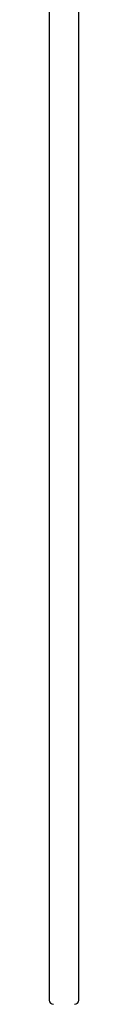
# Model space of a CAD drawing. Header units: metres. Extents: x 15.2 to 54.2, y -39.7 to 1.1.
# Tile 119 of 256: x 34.7624 to 34.7764, y -38.6538 to -38.1895. Entities that reach past the tile are written whole.
import ezdxf

# ---------------------------------------------------------------- set-up
doc = ezdxf.new("R2010")
doc.units = ezdxf.units.M
doc.header["$MEASUREMENT"] = 0
doc.layers.add('2D', color=252, linetype='Continuous')

# ---------------------------------------------------------------- blocks, each defined once
blk = doc.blocks.new('2D_QYOS_600')
for p, q in [((-0.00003, -0.971), (-0.00003, -1.855)), ((-0.00003, -0.971), (-0.00003, -1.855)), ((0.01397, -1.855), (0.01397, -0.971)), ((0.01397, -1.855), (0.01397, -0.971))]:
    blk.add_line(p, q)
for centre, start, end in [((0.00197, -1.855), 180, 270), ((0.00197, -1.855), 180, 270), ((0.01197, -1.855), 270, 0), ((0.01197, -1.855), 270, 0)]:
    blk.add_arc(centre, 0.002, start, end)
blk = doc.blocks.new('953f7de9-fa90-4c60-b131-0dbf99bc4d1a')
at = {"layer": '2D'}
blk.add_blockref('2D_QYOS_600', (-1.22, 1.42932), dxfattribs=at)

msp = doc.modelspace()

# ---------------------------------------------------------------- block references
msp.add_blockref('953f7de9-fa90-4c60-b131-0dbf99bc4d1a', (35.98244, -38.22609))

doc.saveas('drawing.dxf')
